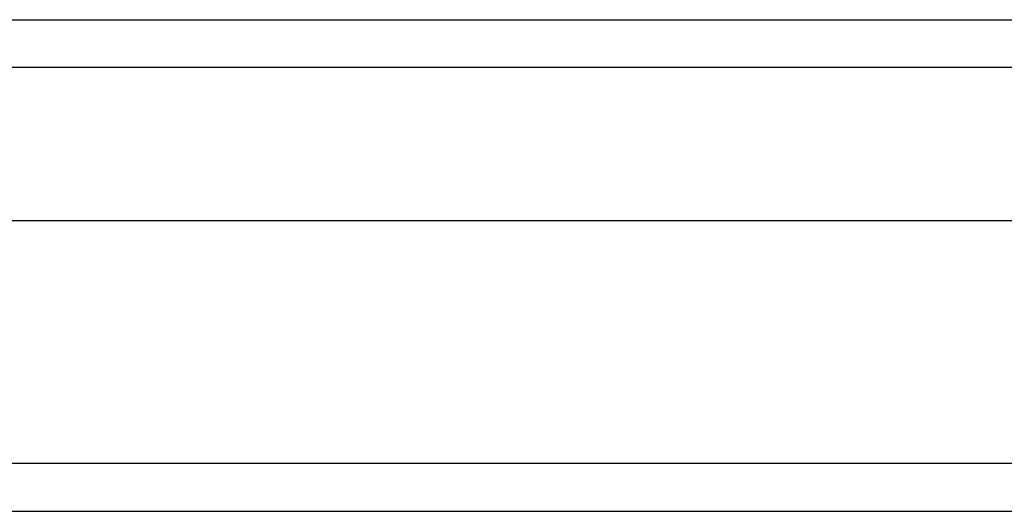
# Model space of a CAD drawing. Header units: inches. Extents: x 2 to 144, y 2 to 93.
# Tile 8 of 56: x 63.972 to 65.708, y 37.101 to 37.967. Entities that reach past the tile are written whole.
import ezdxf

# ---------------------------------------------------------------- set-up
doc = ezdxf.new("R2010")
doc.units = ezdxf.units.IN
doc.header["$LTSCALE"] = 8.616264
doc.header["$MEASUREMENT"] = 0
doc.layers.add('Visible Edges(ANSI)', color=7, linetype='Continuous', lineweight=25)
doc.layers.add('Visible Tangent Edges(ANSI)', color=7, linetype='Continuous', lineweight=25)

msp = doc.modelspace()

# ---------------------------------------------------------------- linework, layer by layer
at = {"layer": 'Visible Edges(ANSI)'}
for p, q in [((62.7804, 37.967), (80.9879, 37.967)), ((80.9879, 37.6126), (62.7804, 37.6126)), ((61.9671, 37.1007), (81.8012, 37.1007))]:
    msp.add_line(p, q, dxfattribs=at)
at = {"layer": 'Visible Tangent Edges(ANSI)'}
for p, q in [((81.103, 37.883), (62.6654, 37.883)), ((81.8012, 37.1847), (61.9671, 37.1847))]:
    msp.add_line(p, q, dxfattribs=at)

doc.saveas('drawing.dxf')
